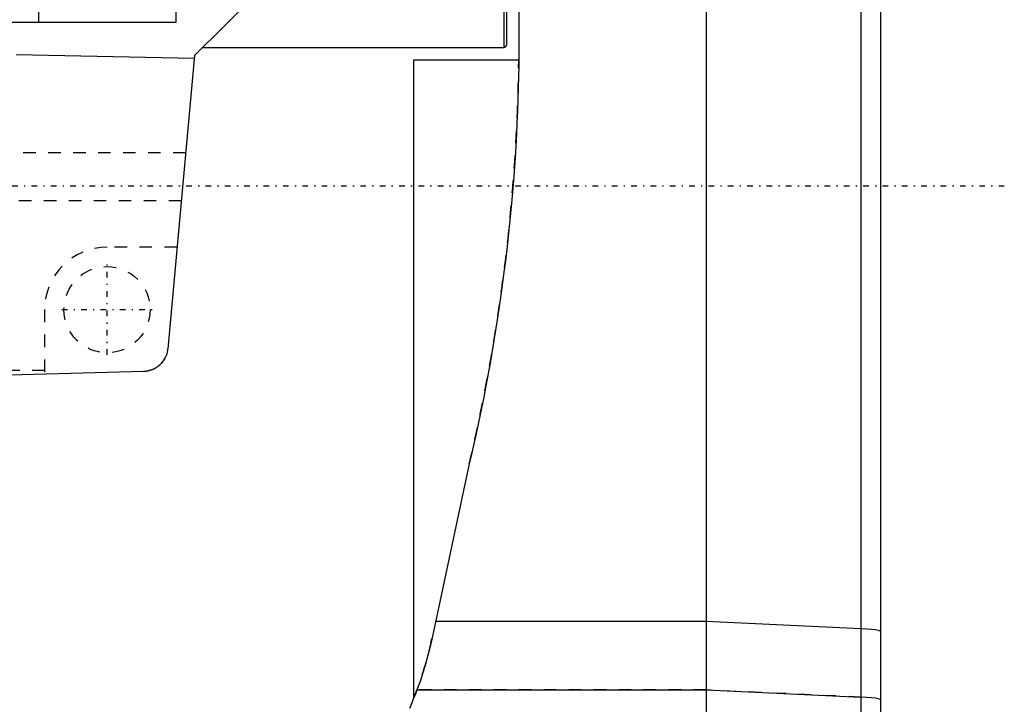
# Model space of a CAD drawing. Extents: x -109 to 109, y -1 to 887.
# Tile 13 of 15: x 30 to 109, y 618 to 673. Entities that reach past the tile are written whole.
import ezdxf

# ---------------------------------------------------------------- set-up
doc = ezdxf.new("R2010")
doc.units = 0
doc.linetypes.add('CENTER', pattern=[1.5, 0.45, -0.5, 0.05, -0.5])
doc.linetypes.add('DASHED', pattern=[2, 1, -1])
for name, color, linetype in [('AM_0', 7, 'CONTINUOUS'), ('AM_3', 7, 'DASHED'), ('AM_7', 7, 'CENTER')]:
    doc.layers.add(name, color=color, linetype=linetype)

msp = doc.modelspace()

# ---------------------------------------------------------------- linework, layer by layer
at = {"layer": 'AM_0', "color": 7, "linetype": 'CONTINUOUS'}
for p, q in [((69, 768.8), (69, 671.2)), ((70, 769), (70, 670.5)), ((99, 540.247), (99, 750)), ((68.8, 718), (68.8, 671)), ((97.408, 695.316), (97.408, 604.998)), ((85, 694.741), (85, 531)), ((53.855, 680.082), (44, 670.37)), ((31.5, 676.704), (31.5, 673)), ((42.5, 674), (42.5, 673)), ((42.5, 673), (-42.5, 673)), ((44.639, 671), (68.8, 671)), ((43.976, 670.112), (29.726, 670.4)), ((44, 670.37), (41.861, 646.863)), ((61.58, 618.882), (61.58, 670)), ((61.58, 670), (69.994, 670)), ((39.921, 645.045), (0, 644)), ((66.03, 637.64), (63.052, 623.723)), ((85, 625.016), (63.329, 625.016)), ((97.408, 624.441), (85, 625.016)), ((61.833, 619.54), (85, 619.54)), ((85, 619.54), (97.408, 618.965))]:
    msp.add_line(p, q, dxfattribs=at)
for points in [[(99, 624.211), (98.951, 624.257), (98.807, 624.303), (98.572, 624.345), (98.253, 624.383), (97.861, 624.416), (97.408, 624.441)], [(99, 618.734), (98.951, 618.781), (98.807, 618.826), (98.572, 618.869), (98.253, 618.907), (97.861, 618.939), (97.408, 618.965)]]:
    msp.add_lwpolyline(points, dxfattribs=at)
for points in [[(70, 670.5, 0), (69.988, 669.579, 0), (69.948, 667.734, 0), (69.885, 665.889, 0), (69.845, 664.966, 0), (69.8, 664.043, 0), (69.691, 662.198, 0), (69.56, 660.353, 0), (69.405, 658.511, 0), (69.228, 656.67, 0), (69.029, 654.832, 0), (68.921, 653.914, 0), (68.807, 652.997, 0), (68.562, 651.167, 0), (68.295, 649.341, 0), (68.006, 647.521, 0), (67.695, 645.707, 0), (67.362, 643.9, 0), (67.188, 643, 0), (67.008, 642.101, 0), (66.632, 640.31, 0), (66.236, 638.528, 0), (66.03, 637.64, 0)], [(41.861, 646.863, 0), (41.852, 646.783, 0), (41.824, 646.624, 0), (41.784, 646.468, 0), (41.759, 646.391, 0), (41.731, 646.315, 0), (41.666, 646.167, 0), (41.589, 646.025, 0), (41.502, 645.89, 0), (41.403, 645.762, 0), (41.341, 645.691, 0), (41.322, 645.671, 0), (41.304, 645.652, 0), (41.294, 645.642, 0), (41.285, 645.632, 0), (41.266, 645.613, 0), (41.246, 645.595, 0), (41.237, 645.586, 0), (41.227, 645.576, 0), (41.207, 645.558, 0), (41.187, 645.54, 0), (41.177, 645.532, 0), (41.166, 645.523, 0), (41.146, 645.505, 0), (41.125, 645.488, 0), (41.104, 645.472, 0), (41.083, 645.455, 0), (41.061, 645.439, 0), (41.05, 645.431, 0), (41.039, 645.423, 0), (41.017, 645.407, 0), (40.995, 645.392, 0), (40.973, 645.377, 0), (40.95, 645.362, 0), (40.928, 645.348, 0), (40.916, 645.341, 0), (40.905, 645.334, 0), (40.882, 645.32, 0), (40.858, 645.307, 0), (40.835, 645.293, 0), (40.811, 645.281, 0), (40.787, 645.268, 0), (40.775, 645.262, 0), (40.763, 645.256, 0), (40.739, 645.244, 0), (40.715, 645.232, 0), (40.69, 645.221, 0), (40.666, 645.21, 0), (40.641, 645.2, 0), (40.629, 645.195, 0), (40.616, 645.19, 0), (40.591, 645.18, 0), (40.566, 645.17, 0), (40.541, 645.161, 0), (40.515, 645.152, 0), (40.49, 645.143, 0), (40.477, 645.139, 0), (40.464, 645.135, 0), (40.438, 645.127, 0), (40.412, 645.12, 0), (40.399, 645.116, 0), (40.386, 645.113, 0), (40.36, 645.106, 0), (40.334, 645.1, 0), (40.321, 645.096, 0), (40.308, 645.093, 0), (40.282, 645.088, 0), (40.255, 645.082, 0), (40.229, 645.077, 0), (40.202, 645.073, 0), (40.176, 645.068, 0), (40.162, 645.066, 0), (40.149, 645.064, 0), (40.122, 645.061, 0), (40.096, 645.058, 0), (40.069, 645.055, 0), (40.042, 645.052, 0), (40.015, 645.05, 0), (40.002, 645.049, 0), (39.988, 645.048, 0), (39.962, 645.047, 0), (39.935, 645.046, 0), (39.921, 645.045, 0)], [(63.052, 623.723, 0), (62.891, 623.014, 0), (62.519, 621.609, 0), (62.079, 620.224, 0), (61.833, 619.54, 0)], [(61.833, 619.54, 0), (61.738, 619.288, 0), (61.542, 618.787, 0), (61.336, 618.289, 0), (61.23, 618.042, 0)]]:
    msp.add_polyline3d(points, dxfattribs=at)
msp.add_arc((68.8, 671.2), 0.2, 270, 0, dxfattribs=at)
at = {"layer": 'AM_3', "color": 6, "linetype": 'DASHED'}
for p, q in [((43.29, 662.572), (-43.29, 662.572)), ((42.941, 658.73), (-42.941, 658.73)), ((42.601, 655), (37, 655)), ((32, 650), (32, 644.838)), ((32, 645.12), (-32, 645.12)), ((61.833, 619.54), (61.832, 619.537)), ((85, 619.537), (61.832, 619.537)), ((97.408, 618.962), (85, 619.537))]:
    msp.add_line(p, q, dxfattribs=at)
msp.add_lwpolyline([(99, 618.731), (98.951, 618.778), (98.807, 618.823), (98.572, 618.866), (98.253, 618.904), (97.861, 618.936), (97.408, 618.962)], dxfattribs=at)
msp.add_circle((37, 650), 3.45, dxfattribs=at)
for centre, radius, start, end in [((-79.673, 671.913), 149.68, 346.76324, 359.26769), ((37, 650), 5, 90, 180), ((33.716, 630), 30, 338.24839, 347.92182)]:
    msp.add_arc(centre, radius, start, end, dxfattribs=at)
at = {"layer": 'AM_7', "color": 4, "linetype": 'CENTER'}
for p, q in [((108.9, 659.879), (-108.9, 659.879)), ((37, 646.377), (37, 653.623)), ((33.377, 650), (40.623, 650))]:
    msp.add_line(p, q, dxfattribs=at)

doc.saveas('drawing.dxf')
